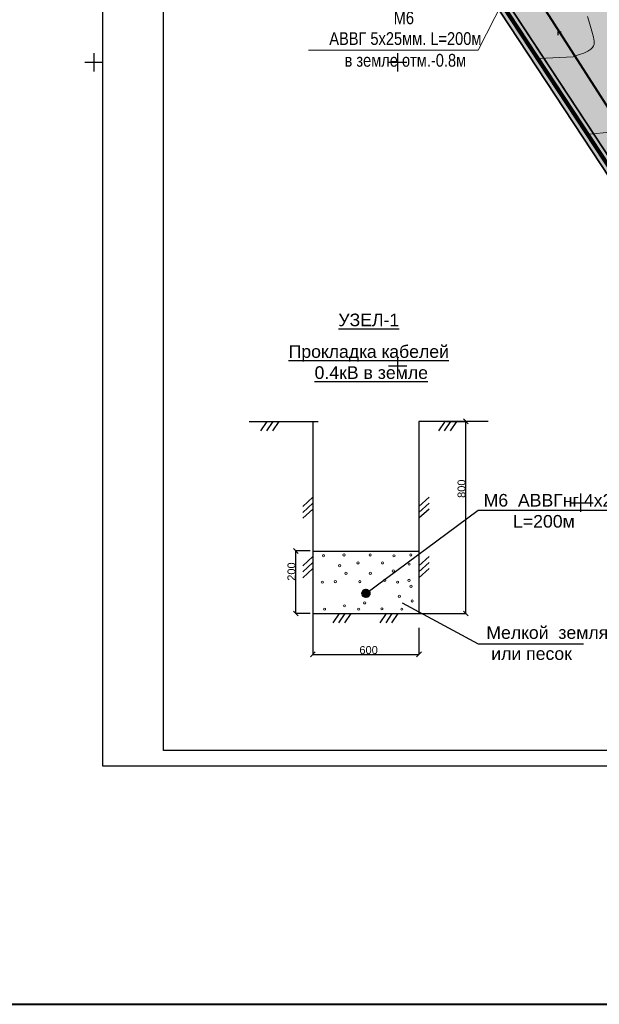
# Model space of a CAD drawing. Header units: millimetres. Extents: x -1128748 to 3035412, y -2195448 to -435774.
# Tile 4 of 160: x 264784 to 360177, y -1743863 to -1581707. Entities that reach past the tile are written whole.
import ezdxf

# ---------------------------------------------------------------- set-up
doc = ezdxf.new("R2010")
doc.units = ezdxf.units.MM
for name, color, linetype in [('(001) Сетка', 92, 'Continuous'), ('(031) Горизонтали', 42, 'Continuous'), ('(036) Растительность', 7, 'Continuous'), ('(040) Ограда', 7, 'Continuous'), ('GLUXOY OG', 7, 'Continuous')]:
    doc.layers.add(name, color=color, linetype=linetype)
doc.layers.add('ВВГ 3х2.5', color=5, linetype='Continuous', lineweight=40)
doc.layers.add('Основная надпись', color=7, linetype='Continuous', lineweight=30)
doc.styles.add('GOST Common_6', font='GOST_Common.ttf', dxfattribs={"width": 0.9, "height": 2.5})
doc.styles.get("Standard").update_dxf_attribs({"font": 'arial.ttf'})
doc.styles.add('Tahoma', font='tahoma.ttf')
doc.linetypes.add('ОГРАДА_БЕТ', pattern='A,4,["|",Standard,S=0.8,R=0,X=0,Y=-0.8],4', length=8)
doc.linetypes.add('ОГРАДА_ГЛИН', pattern='A,4,["|",Standard,S=0.8,R=0,X=0,Y=-0.8],0.5,["|",Standard,S=0.8,R=0,X=0,Y=-0.8],3.5', length=8)
doc.dimstyles.new('ISO-25', dxfattribs={"dimtxt": 2.5, "dimasz": 2.5, "dimexe": 1.25, "dimexo": 0.625, "dimtad": 1, "dimtxsty": 'Standard', "dimcen": 2.5, "dimadec": 0, "dimazin": 0, "dimtfac": 1, "dimtmove": 0, "dimatfit": 3, "dimfxl": 1, "dimarcsym": 0})

# ---------------------------------------------------------------- blocks, each defined once
blk = doc.blocks.new('Setka')
at = {"layer": '(001) Сетка'}
for p, q in [((-1.5, 0), (1.5, 0)), ((0, 1.5), (0, -1.5))]:
    blk.add_line(p, q, dxfattribs=at)
blk = doc.blocks.new('_Oblique')
at = {"color": 0, "linetype": 'ByBlock', "lineweight": -2}
blk.add_line((-0.5, -0.5), (0.5, 0.5), dxfattribs=at)
blk = doc.blocks.new('*D1532')
at = {"color": 0, "lineweight": -2, "transparency": 16777216}
for p, q in [((313040, -1679505), (313040, -1686242)), ((330488, -1681854), (330488, -1686242)), ((313040, -1686241), (330488, -1686241))]:
    blk.add_line(p, q, dxfattribs=at)
at = {"layer": 'Defpoints', "color": 0, "lineweight": 40, "transparency": 16777216}
for p in [(313040, -1679504), (330488, -1681854), (330488, -1686241)]:
    blk.add_point(p, dxfattribs=at)
at = {"color": 0, "lineweight": -2, "transparency": 16777216, "xscale": 800, "yscale": 800, "zscale": 800, "rotation": 180}
blk.add_blockref('_Oblique', (313040, -1686241), dxfattribs=at)
at = {"color": 0, "lineweight": -2, "transparency": 16777216, "xscale": 800, "yscale": 800, "zscale": 800}
blk.add_blockref('_Oblique', (330488, -1686241), dxfattribs=at)
at = {"color": 0, "transparency": 16777216, "insert": (322208, -1685527), "char_height": 2.5, "attachment_point": 5}
blk.add_mtext('{\\H520x;600}', dxfattribs=at)
blk = doc.blocks.new('*D1533')
at = {"color": 0, "lineweight": -2, "transparency": 16777216}
for p, q in [((335036, -1647863), (338220, -1647863)), ((338218, -1679504), (338218, -1647863)), ((330489, -1679504), (338220, -1679504))]:
    blk.add_line(p, q, dxfattribs=at)
at = {"layer": 'Defpoints', "color": 0, "lineweight": 40, "transparency": 16777216}
for p in [(335035, -1647863), (338218, -1647863), (330488, -1679504)]:
    blk.add_point(p, dxfattribs=at)
at = {"color": 0, "lineweight": -2, "transparency": 16777216, "xscale": 800, "yscale": 800, "zscale": 800}
for p, rotation in [((338218, -1647863), 90), ((338218, -1679504), 270)]:
    blk.add_blockref('_Oblique', p, dxfattribs=dict(at, rotation=rotation))
at = {"color": 0, "transparency": 16777216, "insert": (337505, -1658947), "char_height": 2.5, "attachment_point": 5, "rotation": 90}
blk.add_mtext('{\\H520x;800}', dxfattribs=at)
blk = doc.blocks.new('*D1531')
at = {"color": 0, "lineweight": -2, "transparency": 16777216}
for p, q in [((312600, -1669208), (310228, -1669208)), ((310229, -1679504), (310229, -1669208)), ((312600, -1679504), (310228, -1679504))]:
    blk.add_line(p, q, dxfattribs=at)
at = {"layer": 'Defpoints', "color": 0, "lineweight": 40, "transparency": 16777216}
for p in [(310229, -1669208), (312601, -1669208), (312601, -1679504)]:
    blk.add_point(p, dxfattribs=at)
at = {"color": 0, "lineweight": -2, "transparency": 16777216, "xscale": 800, "yscale": 800, "zscale": 800}
for p, rotation in [((310229, -1669208), 90), ((310229, -1679504), 270)]:
    blk.add_blockref('_Oblique', p, dxfattribs=dict(at, rotation=rotation))
at = {"color": 0, "transparency": 16777216, "insert": (309515, -1672597), "char_height": 2.5, "attachment_point": 5, "rotation": 90}
blk.add_mtext('{\\H520x;200}', dxfattribs=at)
blk = doc.blocks.new('I04010')
for p, q in [((-0.412273, 0.007146), (-0.412273, 1.207146)), ((0.387727, 1.207146), (0.387727, 0.007146))]:
    blk.add_line(p, q)
blk = doc.blocks.new('A$C05d28b1e')
at = {"layer": '(031) Горизонтали', "color": 42, "linetype": 'Continuous', "lineweight": 0, "ltscale": 600}
for points in [[(-142391, -61533), (-136747, -61285), (-136561, -61201), (-136231, -61080), (-135722, -60912), (-135034, -60667), (-134361, -60349), (-133886, -60020), (-133593, -59717), (-133438, -59484), (-133374, -59357), (-133343, -59273), (-133308, -59069), (-133315, -58681), (-133421, -58028), (-133677, -57031), (-134028, -55882), (-134427, -54634)], [(-134175, -74021), (-130653, -73671)]]:
    blk.add_lwpolyline(points, dxfattribs=at)
at = {"layer": '(040) Ограда', "ltscale": 600, "flags": 128}
blk.add_lwpolyline([(-65264, 129736), (-69528, 127118), (-60665, 110686), (-137359, 64080), (-200340, 25826), (-120613, -95364), (-115995, -101905)], dxfattribs=at)
at = {"layer": '(040) Ограда', "linetype": 'ОГРАДА_БЕТ', "ltscale": 600, "flags": 128}
blk.add_lwpolyline([(-64714, 129605), (-68996, 126975), (-60133, 110541), (-137151, 63738), (-199778, 25699), (-120282, -95139), (-115668, -101674)], dxfattribs=at)
at = {"layer": '(001) Сетка', "xscale": 1000, "yscale": 1000, "zscale": 1000}
for p in [(-215665, -62169), (-165665, -62169), (-165665, -112169)]:
    blk.add_blockref('Setka', p, dxfattribs=at)
at = {"layer": '(036) Растительность', "linetype": 'Continuous', "xscale": 500, "yscale": 500, "zscale": 500}
blk.add_blockref('I04010', (-139060, -57722), dxfattribs=at)
blk = doc.blocks.new('A11111111111')
blk.add_lwpolyline([(-186450, -2503181), (654550, -2503181), (654550, -1909181), (-186450, -1909181)], close=True)
blk.add_lwpolyline([(649550, -2498181), (-166450, -2498181), (-166450, -1914181), (649550, -1914181), (649550, -2498181)])

msp = doc.modelspace()

# ---------------------------------------------------------------- hatches: boundary and pattern name
at = {"true_color": 0xb1ab95}
h = msp.add_hatch(color=253, dxfattribs=at)
h.dxf.hatch_style = 1
edge = h.paths.add_edge_path(flags=17)
edge.add_line((408230.121, -1667049.643), (407816.608, -1666481.464))
edge.add_line((407816.608, -1666481.464), (406833.046, -1667339.24))
edge.add_line((406833.046, -1667339.24), (369446.405, -1615968.894))
edge.add_line((369446.405, -1615968.894), (314131.166, -1531886.892))
edge.add_arc((319562.551, -1527471.006), 7000, 211.28656983, 219.11219559, ccw=False)
edge.add_line((313580.487, -1531106.237), (313131.145, -1530366.809))
edge.add_line((313131.145, -1530366.809), (293854.901, -1501065.928))
edge.add_line((293854.901, -1501065.928), (421647.447, -1423424.945))
edge.add_line((421647.447, -1423424.945), (426742.124, -1432503.276))
edge.add_line((426742.124, -1432503.276), (423931.071, -1434165.042))
edge.add_line((423931.071, -1434165.042), (426984.385, -1439330.046))
edge.add_line((426984.385, -1439330.046), (429679.23, -1437736.978))
edge.add_line((429679.23, -1437736.978), (483014.385, -1532776.209))
edge.add_line((483014.385, -1532776.209), (452390.086, -1553037.605))
edge.add_line((452390.086, -1553037.605), (452158.619, -1558086.794))
edge.add_line((452158.619, -1558086.794), (453515.003, -1559924.781))
edge.add_line((453515.003, -1559924.781), (432643.947, -1578672))
edge.add_line((432643.947, -1578672), (463611.26, -1618599.64))
edge.add_line((463611.26, -1618599.64), (417034.932, -1658591.093))
edge.add_line((417034.932, -1658591.093), (414167.683, -1655252.787))
edge.add_line((414167.683, -1655252.787), (409797.246, -1659006.526))
edge.add_line((409797.246, -1659006.526), (412814.397, -1663152.179))
edge.add_line((412814.397, -1663152.179), (413924.941, -1662183.661))
edge.add_line((413924.941, -1662183.661), (411384.13, -1659225.423))
edge.add_line((411384.13, -1659225.423), (414039.23, -1656944.975))
edge.add_line((414039.23, -1656944.975), (416580.579, -1659903.839))
edge.add_line((416580.579, -1659903.839), (464572.546, -1618696.887))
edge.add_line((464572.546, -1618696.887), (433596.19, -1578757.587))
edge.add_line((433596.19, -1578757.587), (454455.755, -1560020.69))
edge.add_line((454455.755, -1560020.69), (452869.252, -1557870.876))
edge.add_line((452869.252, -1557870.876), (453073.058, -1553425.08))
edge.add_line((453073.058, -1553425.08), (483943.235, -1533001.009))
edge.add_line((483943.235, -1533001.009), (421903.266, -1422450.454))
edge.add_line((421903.266, -1422450.454), (292871.301, -1500844.452))
edge.add_line((292871.301, -1500844.452), (368870.696, -1616367.433))
edge.add_line((368870.696, -1616367.433), (406716.949, -1668369.298))
edge.add_line((406716.949, -1668369.298), (408230.121, -1667049.643))
h.paths.add_polyline_path([(368541.72, -1616595.17), (292309.245, -1500717.895), (422049.448, -1421893.602), (484474.007, -1533129.466), (453463.328, -1553646.495), (453275.328, -1557747.495), (454993.328, -1560075.495), (434140.328, -1578806.495), (465120.044, -1618750.126), (416841.176, -1660207.249), (417362.169, -1660813.835), (414707.069, -1663094.283), (414185.571, -1662487.11), (413050.69, -1663476.853), (414224.911, -1665090.267), (419054.357, -1660942.288), (418207.672, -1659956.502), (466081.311, -1618847.35), (435092.571, -1578892.082), (455934.081, -1560171.403), (453985.962, -1557531.577), (454146.301, -1554033.97), (485402.856, -1533354.266), (422305.267, -1420919.111), (291325.645, -1500496.418), (367966.011, -1616993.708), (406534.51, -1669987.96), (408879.926, -1667942.495), (408466.414, -1667374.316), (406650.607, -1668957.902)])
at = {"true_color": 0x7abf6e, "transparency": 33554687}
h = msp.add_hatch(color=83, dxfattribs=at)
h.dxf.hatch_style = 1
h.paths.add_polyline_path([(381567.372, -1554349.343), (379247.782, -1555731.189), (375972.293, -1550232.901), (378291.883, -1548851.055), (376756.498, -1546273.732), (371859.585, -1549190.964), (378205.845, -1559843.898), (383102.758, -1556926.665)], flags=16)
edge = h.paths.add_edge_path()
edge.add_arc((358128.424, -1568945.279), 3000, 15.94914246, 119.08845514)
edge.add_line((356669.946, -1566323.668), (354730.78, -1567402.483))
edge.add_line((354730.78, -1567402.483), (337229.045, -1535943.155))
edge.add_line((337229.045, -1535943.155), (339850.655, -1534484.678))
edge.add_arc((338392.177, -1531863.067), 3000, 299.08845514, 389.08845514)
edge.add_line((341013.788, -1530404.589), (339295.433, -1527315.851))
edge.add_arc((336673.823, -1528774.329), 3000, 29.08845514, 121.28656983)
edge.add_line((335115.866, -1526210.587), (323197.783, -1533453.07))
edge.add_arc((319562.551, -1527471.006), 7000, 219.11219559, 301.28656983, ccw=False)
edge.add_line((314131.166, -1531886.892), (369446.405, -1615968.894))
edge.add_line((369446.405, -1615968.894), (406833.046, -1667339.24))
edge.add_line((406833.046, -1667339.24), (407816.608, -1666481.464))
edge.add_line((407816.608, -1666481.464), (387083.998, -1637994.247))
edge.add_line((387083.998, -1637994.247), (366648.638, -1587865.434))
edge.add_line((366648.638, -1587865.434), (361012.942, -1568120.927))
at = {"lineweight": 40}
msp.add_hatch(color=5, dxfattribs=at).paths.add_polyline_path([(322379.426, -1676184.288, 1), (321148.662, -1676184.288, 1)])

# ---------------------------------------------------------------- linework, layer by layer
for p, q in [((302539.674, -1647862.849), (313927.732, -1647862.849)), ((305482.456, -1647862.849), (304442.984, -1649407.873)), ((306453.404, -1647862.849), (305413.932, -1649407.873)), ((307424.352, -1647862.849), (306384.88, -1649407.873)), ((313039.899, -1647862.849), (313039.899, -1679504.464)), ((341876.551, -1647862.849), (330488.492, -1647862.849)), ((330488.492, -1647862.849), (330488.492, -1679504.161)), ((334729.937, -1647862.849), (333690.465, -1649407.873)), ((335700.885, -1647862.849), (334661.414, -1649407.873)), ((336671.834, -1647862.849), (335632.362, -1649407.873)), ((313039.899, -1660358.186), (311378.447, -1661880.28)), ((332149.944, -1660358.186), (330488.492, -1661880.28)), ((313039.899, -1661329.134), (311378.447, -1662851.229)), ((332149.944, -1661329.134), (330488.492, -1662851.229)), ((313039.899, -1662300.082), (311378.447, -1663822.177)), ((321764.044, -1676184.288), (340220.921, -1662509.56)), ((332149.944, -1662300.082), (330488.492, -1663822.177)), ((340220.921, -1662509.56), (372870.521, -1662509.56)), ((313039.899, -1670140.384), (311378.447, -1671662.478)), ((313039.899, -1669208.422), (330488.189, -1669208.422)), ((332149.944, -1670140.384), (330488.492, -1671662.478)), ((313039.899, -1671111.332), (311378.447, -1672633.427)), ((332149.944, -1671111.332), (330488.492, -1672633.427)), ((313039.899, -1672082.28), (311378.447, -1673604.375)), ((332149.944, -1672082.28), (330488.492, -1673604.375)), ((327758.799, -1677769.654), (340220.921, -1684497.02)), ((313039.899, -1679504.464), (330488.492, -1679504.161)), ((317338.106, -1679504.161), (316298.634, -1681049.185)), ((318309.054, -1679504.161), (317269.582, -1681049.185)), ((319280.002, -1679504.161), (318240.531, -1681049.185)), ((325085.194, -1679504.161), (324045.723, -1681049.185)), ((326056.143, -1679504.161), (325016.671, -1681049.185)), ((327027.091, -1679504.161), (325987.619, -1681049.185)), ((340220.921, -1684497.02), (357574.937, -1684497.02))]:
    msp.add_line(p, q)
for points in [[(408926.503, -1667901.874), (406534.51, -1669987.96), (367966.011, -1616993.708), (291325.645, -1500496.418), (422305.267, -1420919.111), (485402.856, -1533354.266), (454146.301, -1554033.97), (453985.962, -1557531.577), (455934.081, -1560171.403), (435092.571, -1578892.082), (466081.311, -1618847.35), (418207.672, -1659956.502), (419054.357, -1660942.288), (414224.911, -1665090.267)], [(426742.124, -1432503.276), (421647.447, -1423424.945), (293854.901, -1501065.928), (369446.405, -1615968.894), (406833.046, -1667339.24), (407816.608, -1666481.464)], [(291325.645, -1500496.418), (367966.011, -1616993.708), (406534.51, -1669987.96), (408879.926, -1667942.495), (408466.414, -1667374.316), (406650.607, -1668957.902), (368541.72, -1616595.17), (292309.245, -1500717.895)]]:
    msp.add_lwpolyline(points)
msp.add_lwpolyline([(292871.301, -1500844.452), (368870.696, -1616367.433), (406716.949, -1668369.298), (408230.121, -1667049.643), (407816.608, -1666481.464), (406833.046, -1667339.24), (369446.405, -1615968.894), (314131.166, -1531886.892, -0.0341590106)], format="xyb")
msp.add_lwpolyline([(361012.942, -1568120.927, 0.4830922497), (356669.946, -1566323.668), (354730.78, -1567402.483), (337229.045, -1535943.155), (339850.655, -1534484.678, 0.4142135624), (341013.788, -1530404.589), (339295.433, -1527315.851, 0.4254953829), (335115.866, -1526210.587), (323197.783, -1533453.07, -0.3747521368), (314131.166, -1531886.892), (369446.405, -1615968.894), (406833.046, -1667339.24), (407816.608, -1666481.464), (387083.998, -1637994.247), (366648.638, -1587865.434)], format="xyb", close=True)
at = {"lineweight": 20}
for centre in [(314783.948, -1669988.744), (318161.307, -1669863.158), (322465.483, -1669863.158), (326385.433, -1670004.241), (329157.369, -1669863.158), (317455.159, -1671629.724), (320476.153, -1671166.356), (324497.573, -1671166.356), (328880.68, -1671368.753), (318485.402, -1672879.826), (322506.822, -1672879.826), (326272.262, -1672487.826), (314595.61, -1674344.691), (316740.098, -1674250.246), (320761.518, -1674250.246), (324844.755, -1674040.567), (326974.402, -1674347.646), (328866.175, -1674040.567), (329196.695, -1675023.251), (327250.357, -1676665.409), (318243.92, -1678243.108), (321560.574, -1677753.833), (329384.516, -1677429.158), (314958.86, -1678795.513), (320561.543, -1678788.954), (324395.445, -1678732.268), (327680.505, -1678779.62)]:
    msp.add_circle(centre, 181.588, dxfattribs=at)
at = {"color": 5, "lineweight": 40}
msp.add_circle((321764.044, -1676184.288), 615.382, dxfattribs=at)
at = {"layer": 'GLUXOY OG', "color": 186, "linetype": 'ОГРАДА_ГЛИН', "lineweight": 30, "ltscale": 400}
for points in [[(406650.607, -1668957.902), (368541.72, -1616595.17), (292309.245, -1500717.895), (422049.448, -1421893.602), (484474.007, -1533129.466), (453463.328, -1553646.495), (453275.328, -1557747.495), (454993.328, -1560075.495), (434140.328, -1578806.495), (465120.044, -1618750.126)], [(464572.546, -1618696.887), (433596.19, -1578757.587), (454455.755, -1560020.69), (452869.252, -1557870.876), (453073.058, -1553425.08), (483943.235, -1533001.009), (421903.266, -1422450.454), (292871.301, -1500844.452), (368870.696, -1616367.433), (406716.949, -1668369.298)]]:
    msp.add_lwpolyline(points, dxfattribs=at)
at = {"layer": 'GLUXOY OG', "color": 186, "lineweight": 30, "ltscale": 400}
msp.add_lwpolyline([(464846.295, -1618723.507), (433868.259, -1578782.041), (454724.542, -1560048.092), (453072.29, -1557809.185), (453268.193, -1553535.787), (484208.621, -1533065.238), (421976.357, -1422172.028), (292590.273, -1500781.173), (368706.208, -1616481.301), (406683.778, -1668663.6)], dxfattribs=at)
at = {"layer": 'ВВГ 3х2.5', "color": 3, "lineweight": 40, "ltscale": 100}
msp.add_lwpolyline([(-196484.6, -1743862.983), (2706213.824, -1743862.983), (2706213.824, -1281085.566), (-196484.6, -1281085.566)], close=True, dxfattribs=at)
at = {"layer": 'ВВГ 3х2.5', "color": 5, "lineweight": 40, "ltscale": 100}
msp.add_lwpolyline([(446435.428, -1611949.326), (398252.959, -1653263.535), (314961.778, -1523399.899), (317796.874, -1521677.044)], dxfattribs=at)
at = {"layer": 'ВВГ 3х2.5', "color": 5, "lineweight": 20, "ltscale": 100}
msp.add_lwpolyline([(347130.563, -1573091.067), (340268.271, -1586738.231), (312300.862, -1586738.231)], dxfattribs=at)

# ---------------------------------------------------------------- block references
at = {"layer": '(001) Сетка', "xscale": 1000, "yscale": 1000, "zscale": 1000}
msp.add_blockref('Setka', (357076.457, -1661251.618), dxfattribs=at)
at = {"xscale": 0.5, "yscale": 0.5, "zscale": 0.5}
msp.add_blockref('A11111111111', (371649.412, -452985.195), dxfattribs=at)

# ---------------------------------------------------------------- texts
at = {"color": 178, "true_color": 0x00005c, "transparency": 33554687, "insert": (-62229.673, -1623541.907), "char_height": 2500, "width": 170809.40611, "attachment_point": 5, "style": 'Tahoma'}
msp.add_mtext('\\pi858.375;{\\fArial Narrow|b0|i0|c204|p34;\\C256;Строительство Хосписа на 50 мест по ул. Корамурт, на территории махалли "Маърифат" \\Pв Кибрайском районе Ташкентской области}', dxfattribs=at)
at = {"char_height": 2080, "width": 26743.7964, "attachment_point": 5}
for s, insert in [('{\\LУЗЕЛ-1}', (322243.123, -1631163.894)), ('{\\LПрокладка кабелей\\P 0.4кВ в земле}', (322243.123, -1638108.336))]:
    msp.add_mtext(s, dxfattribs=dict(at, insert=insert))
at = {"lineweight": 40, "char_height": 2080, "attachment_point": 1}
for s, insert, width in [('{\\C5;М6  АВВГнг 4х25мм\\P      L=200м}', (341135.571, -1659811.205), 27522.55636), ('{\\C5;Мелкой  земля\\P или песок}', (341583.873, -1681599.609), 1095440.32794)]:
    msp.add_mtext(s, dxfattribs=dict(at, insert=insert, width=width))
at = {"ltscale": 100, "insert": (223343.873, -1683417.591), "char_height": 1500, "width": 60000, "attachment_point": 5, "style": 'Tahoma'}
msp.add_mtext('\\pi515.025;{\\fArial Narrow|b0|i0|c204|p34;Строительство Хосписа на 50 мест по ул. Корамурт, на территории махалли "Маърифат" в Кибрайском районе Ташкентской области}', dxfattribs=at)
at = {"layer": 'Основная надпись', "color": 5, "lineweight": 9, "char_height": 2100, "attachment_point": 5, "line_spacing_factor": 1.022766, "style": 'GOST Common_6'}
for s, insert, width in [('{\\fArial Narrow|b0|i0|c204|p34;\\W1;М6}', (328005.399, -1581412.645), 5311.98488), ('{\\fArial Narrow|b0|i0|c204|p34;\\W1;АВВГ 5х25мм. \\fArial Narrow|b0|i0|c0|p34;L=200\\fArial Narrow|b0|i0|c204|p34;м\\Pв земле отм.-0.8м}', (328256.258, -1586621.578), 29069.76773)]:
    msp.add_mtext(s, dxfattribs=dict(at, insert=insert, width=width))

# ---------------------------------------------------------------- dimensions: what is measured, and where the dimension line sits
at = {"color": 0}
for base, p1, p2, text, picture, middle in [((338218.497, -1647862.849), (330488.492, -1679504.161), (335034.963, -1647862.849), '{\\H520x;800}', '*D1533', (338218.497, -1658947.165)), ((310228.779, -1669208.422), (312601.114, -1679504.464), (312601.114, -1669208.422), '{\\H520x;200}', '*D1531', (310228.779, -1672597.466))]:
    dim = msp.add_linear_dim(base=base, p1=p1, p2=p2, angle=90, text=text, dimstyle='ISO-25', override={"dimasz": 800, "dimgap": 50, "dimblk1": 'Oblique', "dimblk2": 'Oblique', "dimsah": 1}, dxfattribs=at)
    dim.commit()
    dim.dimension.update_dxf_attribs({"geometry": picture, "text_midpoint": middle, "dimtype": 160})
dim = msp.add_linear_dim(base=(330488.492, -1686240.82), p1=(313039.899, -1679504.464), p2=(330488.492, -1681853.581), text='{\\H520x;600}', dimstyle='ISO-25', override={"dimasz": 800, "dimgap": 50, "dimblk1": 'Oblique', "dimblk2": 'Oblique', "dimsah": 1}, dxfattribs=at)
dim.commit()
dim.dimension.update_dxf_attribs({"geometry": '*D1532', "text_midpoint": (322208.112, -1686240.82), "dimtype": 160})

# ---------------------------------------------------------------- next in the draw order: block references
at = {"color": 5, "lineweight": 50}
msp.add_blockref('A$C05d28b1e', (492649.328, -1526543.495), dxfattribs=at)

doc.saveas('drawing.dxf')
